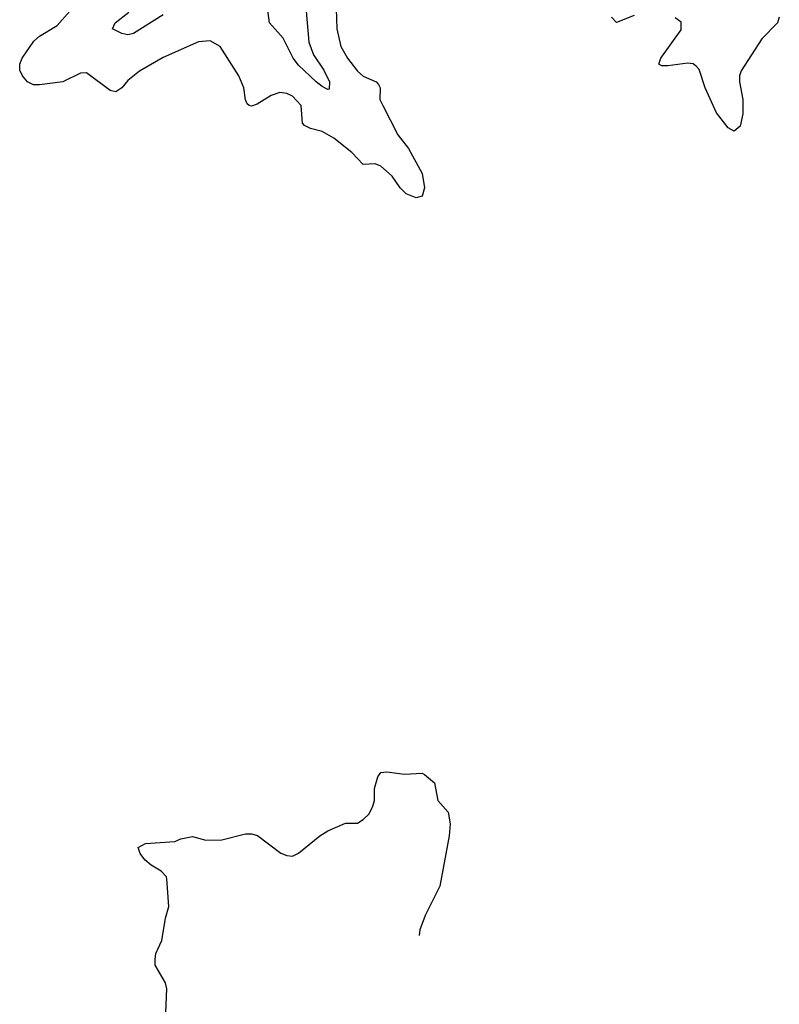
# Model space of a CAD drawing. Header units: inches. Extents: x 2134017 to 2292458, y 756222 to 916513.
# Tile 41 of 256: x 2235123 to 2237703, y 785957 to 789301. Entities that reach past the tile are written whole.
import ezdxf

# ---------------------------------------------------------------- set-up
doc = ezdxf.new("R2010")
doc.units = ezdxf.units.IN
doc.header["$MEASUREMENT"] = 0
doc.layers.add('C2738', color=7, linetype='Continuous')

msp = doc.modelspace()

# ---------------------------------------------------------------- linework, layer by layer
at = {"layer": 'C2738', "color": 5}
for points, elevation in [([(2236197.8, 789337.8), (2236200.2, 789270), (2236214.2, 789210), (2236236.5, 789170), (2236270, 789126.7), (2236290, 789109.4), (2236334, 789090), (2236341.4, 789081.4), (2236346.9, 789070), (2236346.7, 789030), (2236356, 789010), (2236407.3, 788910), (2236444, 788864), (2236490, 788778.3), (2236498, 788730), (2236490, 788701.3), (2236470, 788696.2), (2236435.4, 788710), (2236415.3, 788730), (2236388.4, 788770), (2236350, 788803.2), (2236330, 788811.2), (2236290, 788809.7), (2236251.6, 788850), (2236190, 788899), (2236150, 788921.1), (2236111, 788931), (2236090, 788941.5), (2236083.5, 788950), (2236079.1, 789010), (2236050, 789041.1), (2236030, 789050.7), (2236006.2, 789053.8), (2235976.9, 789043.1), (2235930, 789014), (2235910, 789007.6), (2235902.7, 789010), (2235895.4, 789015.4), (2235890, 789029), (2235884, 789070), (2235867.9, 789110), (2235803.6, 789210), (2235770, 789229.7), (2235730, 789226), (2235610, 789172.6), (2235530, 789126.6), (2235490, 789094), (2235470, 789069.7), (2235450, 789056.4), (2235430, 789060.3), (2235350, 789121.1), (2235330, 789119.7), (2235269.5, 789090.5), (2235190, 789080.2), (2235170, 789080.2), (2235150, 789089.9), (2235133, 789110), (2235123.8, 789130), (2235123, 789150), (2235131.7, 789170), (2235171.4, 789228.6), (2235190, 789245.6), (2235250, 789281.1), (2235301.1, 789338.9)], 280), ([(2236095.7, 789330), (2236104.7, 789224.7), (2236121.4, 789181.4), (2236155.8, 789130), (2236175, 789090), (2236174.5, 789065.5), (2236170, 789063.5), (2236150, 789074.2), (2236130, 789089.9), (2236070, 789146.7), (2236051.9, 789170), (2236018.1, 789238.1), (2235971.2, 789290), (2235963.6, 789350)], 260), ([(2235610, 789318), (2235510, 789254.6), (2235490, 789249.9), (2235470, 789253.6), (2235438.5, 789270), (2235447.2, 789290), (2235493.7, 789326.3)], 260), ([(2237210, 789315), (2237150, 789291.1), (2237133.3, 789310)], 280), ([(2237703.2, 789310), (2237697.6, 789290), (2237644.1, 789235.9), (2237573.1, 789126.9), (2237567.8, 789110), (2237568.3, 789090), (2237579, 789030), (2237578.8, 788981.2), (2237570, 788939.3), (2237550, 788923), (2237530, 788933.7), (2237490, 788984.7), (2237450.9, 789070), (2237431.3, 789131.3), (2237422.3, 789142.3), (2237411, 789151), (2237392.9, 789152.9), (2237324.1, 789144.1), (2237304.6, 789144.6), (2237294.5, 789150), (2237300.3, 789170), (2237370, 789266.4), (2237370, 789292.3), (2237350, 789307.3)], 280), ([(2235619, 785930), (2235622.7, 786010), (2235618, 786030), (2235583.7, 786090), (2235582.7, 786110), (2235585.2, 786130), (2235606.3, 786173.7), (2235618, 786250), (2235629.2, 786290), (2235623.1, 786383.1), (2235622, 786390), (2235604, 786410), (2235570, 786429.4), (2235548.3, 786448.3), (2235532.7, 786470), (2235525.2, 786490), (2235550, 786504), (2235649.5, 786510.5), (2235670, 786519.1), (2235710, 786526.8), (2235755.3, 786515.3), (2235810, 786516), (2235890, 786536), (2235910, 786536), (2235930.5, 786530.5), (2236010, 786471), (2236030, 786462.8), (2236050, 786461), (2236070, 786471), (2236142, 786530), (2236170, 786546), (2236230, 786572), (2236270, 786572), (2236290, 786584.7), (2236310, 786604.7), (2236322, 786630), (2236328, 786650), (2236328.7, 786690), (2236339, 786730), (2236350, 786744.7), (2236370, 786746.8), (2236430, 786739.1), (2236490, 786742), (2236498, 786738), (2236532, 786710), (2236542.8, 786650), (2236578.8, 786610), (2236584.9, 786570), (2236581.6, 786530), (2236550, 786359), (2236500.5, 786259.5), (2236482, 786210), (2236479.9, 786190.8)], 280)]:
    msp.add_lwpolyline(points, dxfattribs=dict(at, elevation=elevation))

doc.saveas('drawing.dxf')
